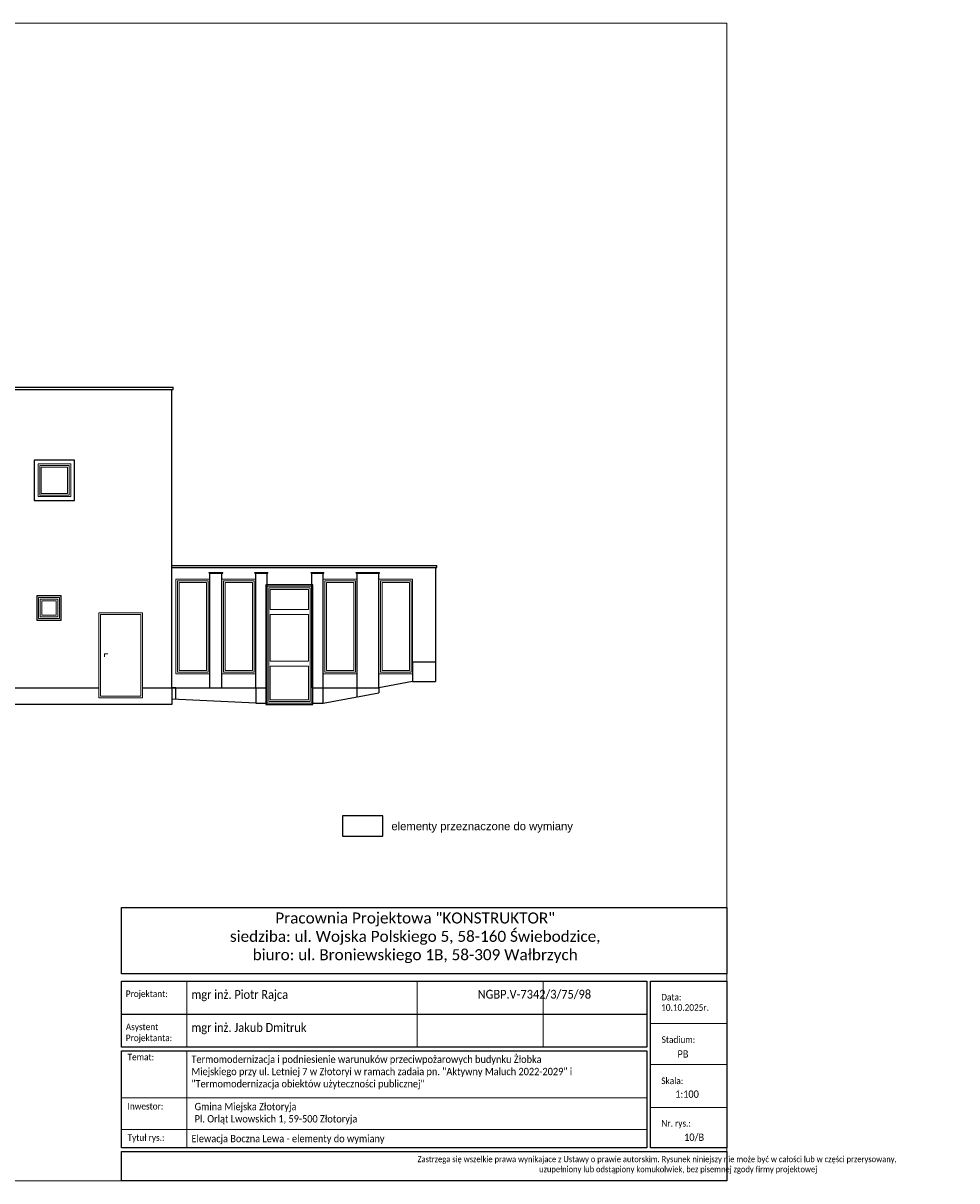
# Model space of a CAD drawing. Header units: millimetres. Extents: x 2341 to 31069, y -7915 to 10644.
# Tile 13 of 105: x 11626 to 13942, y -7915 to -5045. Entities that reach past the tile are written whole.
import ezdxf

# ---------------------------------------------------------------- set-up
doc = ezdxf.new("R2010")
doc.units = ezdxf.units.MM
for name, color, linetype, lineweight in [('A_Kontur', 215, 'Continuous', 15), ('A_Kontur_cienka', 250, 'Continuous', 0), ('A_Kontur_Stolarka', 30, 'Continuous', 5), ('opisy', 5, 'Continuous', 5), ('ściany nośne', 1, 'Continuous', 25)]:
    doc.layers.add(name, color=color, linetype=linetype, lineweight=lineweight)
doc.styles.add('ROMANS', font='romans.shx', dxfattribs={"height": 1})
doc.styles.get("Standard").update_dxf_attribs({"font": 'ARIAL.TTF'})
doc.styles.add('TABELKA', font='romans.shx', dxfattribs={"width": 0.9})

msp = doc.modelspace()

# ---------------------------------------------------------------- linework, layer by layer
at = {"color": 7}
for p, q in [((10711.1, -5947.5), (11998.1, -5947.5)), ((10711.1, -5952.5), (11998.1, -5952.5)), ((11995.1, -6692.5), (11995.1, -5952.5)), ((11995.1, -6692.5), (11995.1, -5960.5)), ((11998.1, -5952.5), (11998.1, -5947.5)), ((11995.1, -6389.5), (12171.1, -6389.5)), ((11995.1, -6394.5), (12171.1, -6394.5)), ((12171.1, -6389.5), (12652.1, -6389.5)), ((12171.1, -6394.5), (12652.1, -6394.5)), ((12649.1, -6394.5), (12649.1, -6676.5)), ((12652.1, -6394.5), (12652.1, -6389.5)), ((12087.1, -6406.5), (12121.1, -6406.5)), ((12087.1, -6408.5), (12087.1, -6406.5)), ((12087.1, -6408.5), (12121.1, -6408.5)), ((12089.1, -6692.5), (12089.1, -6408.5)), ((12119.1, -6692.5), (12119.1, -6408.5)), ((12121.1, -6408.5), (12121.1, -6406.5)), ((12201.1, -6406.5), (12233.1, -6406.5)), ((12201.1, -6408.5), (12201.1, -6406.5)), ((12201.1, -6408.5), (12233.1, -6408.5)), ((12203.1, -6692.5), (12203.1, -6408.5)), ((12231.1, -6692.5), (12231.1, -6408.5)), ((12233.1, -6408.5), (12233.1, -6406.5)), ((12340.1, -6406.5), (12372.1, -6406.5)), ((12340.1, -6408.5), (12340.1, -6406.5)), ((12340.1, -6408.5), (12372.1, -6408.5)), ((12342.1, -6692.5), (12342.1, -6408.5)), ((12370.1, -6730.5), (12370.1, -6408.5)), ((12372.1, -6408.5), (12372.1, -6406.5)), ((12452.1, -6406.5), (12510.1, -6406.5)), ((12452.1, -6408.5), (12452.1, -6406.5)), ((12452.1, -6408.5), (12510.1, -6408.5)), ((12454.1, -6714.7), (12454.1, -6408.5)), ((12508.1, -6692.5), (12508.1, -6408.5)), ((12510.1, -6408.5), (12510.1, -6406.5)), ((12649.1, -6628.5), (12592.1, -6628.5)), ((12592.1, -6628.5), (12592.1, -6676.5)), ((12649.1, -6628.5), (12649.1, -6676.5)), ((12592.1, -6657.5), (12592.1, -6676.5)), ((12592.1, -6676.5), (12508.1, -6692.5)), ((12592.1, -6676.5), (12649.1, -6676.5)), ((11544.1, -6692.5), (11814.1, -6692.5)), ((11922.1, -6692.5), (11995.1, -6692.5)), ((11995.1, -6692.5), (11995.1, -6733.5)), ((11995.1, -6692.5), (11995.1, -6720.5)), ((12005.1, -6692.5), (11995.1, -6692.5)), ((11995.1, -6692.5), (12231.1, -6692.5)), ((12005.1, -6721), (12005.1, -6692.5)), ((12203.1, -6692.5), (12203.1, -6730.5)), ((12342.1, -6692.5), (12508.1, -6692.5)), ((12370.1, -6730.5), (12508.1, -6704.5)), ((12508.1, -6692.5), (12508.1, -6704.5)), ((11995.1, -6733.5), (11544.1, -6733.5)), ((12203.1, -6730.5), (11995.1, -6720.5)), ((12203.1, -6730.5), (12231.1, -6730.5)), ((12342.1, -6730.5), (12370.1, -6730.5))]:
    msp.add_line(p, q, dxfattribs=at)
at = {"color": 0, "lineweight": 15, "ltscale": 10}
for p, q in [((12032.4, -7583.3), (12032.4, -7419.5)), ((12603.2, -7583.3), (12603.2, -7419.5)), ((12916.2, -7583.3), (12916.2, -7419.5)), ((13371.5, -7524.6), (13182.2, -7524.6)), ((12032.4, -7832.8), (12032.4, -7592.4)), ((13371.5, -7626.2), (13182.2, -7626.2)), ((13173.1, -7709.1), (11870, -7709.1)), ((13182.2, -7733), (13371.5, -7733)), ((13173.1, -7787.3), (11870, -7787.3))]:
    msp.add_line(p, q, dxfattribs=at)
at = {"color": 0, "ltscale": 10}
msp.add_line((11870, -7501.4), (13173.1, -7501.4), dxfattribs=at)
for points in [[(11870, -7236.8), (13371.5, -7236.8), (13371.5, -7401.3), (11870, -7401.3)], [(11870, -7419.5), (13173.1, -7419.5), (13173.1, -7583.3), (11870, -7583.3)], [(13182.2, -7419.5), (13371.5, -7419.5), (13371.5, -7832.8), (13182.2, -7832.8)], [(11870, -7592.4), (13173.1, -7592.4), (13173.1, -7832.8), (11870, -7832.8)], [(11870, -7841.9), (13371.5, -7841.9), (13371.5, -7914.7), (11870, -7914.7)]]:
    msp.add_lwpolyline(points, close=True, dxfattribs=at)
at = {"layer": 'A_Kontur', "color": 7}
for points in [[(11744.1, -6137.5), (11663.1, -6137.5), (11663.1, -6218.5), (11744.1, -6218.5)], [(12089.1, -6423.5), (12005.1, -6423.5), (12005.1, -6657.5), (12089.1, -6657.5)], [(12203.1, -6423.5), (12119.1, -6423.5), (12119.1, -6657.5), (12203.1, -6657.5)], [(12454.1, -6423.5), (12370.1, -6423.5), (12370.1, -6657.5), (12454.1, -6657.5)], [(12592.1, -6423.5), (12508.1, -6423.5), (12508.1, -6657.5), (12592.1, -6657.5)], [(12342.1, -6440.5), (12231.1, -6440.5), (12231.1, -6730.5), (12342.1, -6730.5)], [(11664.1, -6468.5), (11716.1, -6468.5), (11716.1, -6520.5), (11664.1, -6520.5)], [(11814.1, -6506.5), (11922.1, -6506.5), (11922.1, -6717.5), (11814.1, -6717.5)]]:
    msp.add_lwpolyline(points, close=True, dxfattribs=at)
at = {"layer": 'A_Kontur_cienka', "color": 0, "ltscale": 30}
msp.add_lwpolyline([(9271.5, -5044.7), (13371.5, -5044.7), (13371.5, -7914.7), (9271.5, -7914.7), (9271.5, -5044.7)], dxfattribs=at)
at = {"layer": 'A_Kontur_Stolarka', "color": 7}
for p, q in [((11828, -6616), (11828, -6607.9)), ((11828, -6607.9), (11836.1, -6607.9))]:
    msp.add_line(p, q, dxfattribs=at)
for points in [[(11740.1, -6141.5), (11667.1, -6141.5), (11667.1, -6214.5), (11740.1, -6214.5)], [(11736.1, -6145.5), (11671.1, -6145.5), (11671.1, -6210.5), (11736.1, -6210.5)], [(12085.1, -6427.5), (12009.1, -6427.5), (12009.1, -6653.5), (12085.1, -6653.5)], [(12199.1, -6427.5), (12123.1, -6427.5), (12123.1, -6653.5), (12199.1, -6653.5)], [(12450.1, -6427.5), (12374.1, -6427.5), (12374.1, -6653.5), (12450.1, -6653.5)], [(12588.1, -6427.5), (12512.1, -6427.5), (12512.1, -6653.5), (12588.1, -6653.5)], [(12081.1, -6431.5), (12013.1, -6431.5), (12013.1, -6649.5), (12081.1, -6649.5)], [(12195.1, -6431.5), (12127.1, -6431.5), (12127.1, -6649.5), (12195.1, -6649.5)], [(12338.1, -6444.5), (12235.1, -6444.5), (12235.1, -6726.5), (12338.1, -6726.5)], [(12334.1, -6448.5), (12239.1, -6448.5), (12239.1, -6498.5), (12334.1, -6498.5)], [(12446.1, -6431.5), (12378.1, -6431.5), (12378.1, -6649.5), (12446.1, -6649.5)], [(12584.1, -6431.5), (12516.1, -6431.5), (12516.1, -6649.5), (12584.1, -6649.5)], [(11668.1, -6472.5), (11712.1, -6472.5), (11712.1, -6516.5), (11668.1, -6516.5)], [(11672.1, -6476.5), (11708.1, -6476.5), (11708.1, -6512.5), (11672.1, -6512.5)], [(11818.1, -6510.5), (11918.1, -6510.5), (11918.1, -6713.5), (11818.1, -6713.5)], [(12334.1, -6510.5), (12239.1, -6510.5), (12239.1, -6626.5), (12334.1, -6626.5)], [(12334.1, -6638.5), (12239.1, -6638.5), (12239.1, -6722.5), (12334.1, -6722.5)]]:
    msp.add_lwpolyline(points, close=True, dxfattribs=at)
at = {"layer": 'ściany nośne'}
for p, q in [((12418.1, -7010.2), (12418.1, -7060.2)), ((12518.1, -7010.2), (12418.1, -7010.2)), ((12518.1, -7060.2), (12518.1, -7010.2)), ((12418.1, -7060.2), (12518.1, -7060.2))]:
    msp.add_line(p, q, dxfattribs=at)
for points in [[(11653.6, -6128), (11653.6, -6228), (11753.6, -6228), (11753.6, -6128), (11653.6, -6128)], [(12228.3, -6437.5), (12228.3, -6734), (12344.9, -6734), (12344.9, -6437.5), (12228.3, -6437.5)], [(11660.1, -6464.5), (11660.1, -6524.5), (11720.1, -6524.5), (11720.1, -6464.5), (11660.1, -6464.5)]]:
    msp.add_lwpolyline(points, dxfattribs=at)

# ---------------------------------------------------------------- texts
at = {"color": 0, "ltscale": 10, "insert": (11896.6, -7249.4), "char_height": 27.3, "width": 1403.675, "attachment_point": 1}
msp.add_mtext('\\pqc;\\fCalibri|b0|i0|c0|p0;Pracownia Projektowa "KONSTRUKTOR"\\Psiedziba: ul. Wojska Polskiego 5, 58-160 Świebodzice,\\Pbiuro: ul. Broniewskiego 1B, 58-309 Wałbrzych', dxfattribs=at)
at = {"color": 0, "ltscale": 10, "attachment_point": 1, "style": 'TABELKA'}
for s, insert, char_height, width in [('\\fCalibri|b0|i0|c0|p0;\\W0.9;Projektant:', (11880.7, -7442.8), 16.38, 198.38), ('\\fCalibri|b0|i0|c0|p0;\\W0.9;Data:', (13208.7, -7451.1), 16.38, 198.396), ('{\\fCalibri|b0|i0|c238|p34;10.10.2025\\fCalibri|b0|i0|c0|p34;r.}', (13208.4, -7476.8), 16.38, 198.38), ('{\\fCalibri|b0|i0|c0|p0;Asystent\\PProjektanta:}', (11880.7, -7524.7), 16.38, 198.38), ('\\fCalibri|b0|i0|c0|p0;\\W0.9;Stadium:', (13209.6, -7556.4), 16.38, 198.396), ('\\fCalibri|b0|i0|c0|p0;\\W0.9;Temat:', (11885, -7599.6), 16.38, 198.396), ('\\A1;\\pxt20.75813,41.51508;{\\fCalibri|b0|i0|c238|p34;Termomodernizacja i podniesienie warunuków przeciwpożarowych budynku Żłobka \\PMiejskiego przy ul. Letniej 7 w Złotoryi w ramach zadaia pn. "Aktywny Maluch 2022-2029" i\\P"Termomodernizacja obiektów użyteczności publicznej"\\P\\pt0;\\P\\P\\pt20.75813,41.51508; }', (12043.4, -7604.2), 18.2, 1242.764), ('{\\fCalibri|b0|i0|c238|p0;PB}', (13248.9, -7591), 18.2, 42.786), ('\\fCalibri|b0|i0|c0|p0;\\W0.9;Skala:', (13208.8, -7658.5), 16.38, 198.396), ('{\\fCalibri|b0|i0|c0|p0;1:100}', (13243.3, -7690.6), 18.2, 198.38), ('\\fCalibri|b0|i0|c0|p0;\\W0.9;Inwestor:', (11885, -7721.5), 16.38, 198.396), ('\\fCalibri|b0|i0|c0|p0;\\W0.9;Nr. rys.:', (13209, -7763.9), 16.38, 198.396), ('\\fCalibri|b0|i0|c0|p0;\\W0.9;Tytuł rys.:', (11885, -7799.2), 16.38, 198.396), ('{\\fCalibri|b0|i0|c0|p0;10/B}', (13265.3, -7797.4), 18.2, 198.38)]:
    msp.add_mtext(s, dxfattribs=dict(at, insert=insert, char_height=char_height, width=width))
at = {"color": 0, "ltscale": 10, "attachment_point": 1}
for s, insert, char_height, style in [('\\fCalibri|b0|i0|c0|p0;\\W0.9;mgr inż. Piotr Rajca', (12043.5, -7441.7), 21.84, 'TABELKA'), ('\\pxqc;{\\fCalibri|b0|i0|c0|p0;NGBP.V-7342/3/75/98}', (12753.3, -7441.2), 21.84, 'TABELKA'), ('{\\fCalibri|b0|i0|c0|p0;mgr inż. Jakub Dmitruk}', (12043.5, -7523.6), 21.84, 'TABELKA'), ('\\A1;\\P{\\fCalibri|b0|i0|c238|p34;Gmina Miejska Złotoryja \\PPl. Orląt Lwowskich 1, 59-500 Złotoryja}', (12051.4, -7691.1), 18.2, 'TABELKA'), ('{\\fCalibri|b0|i0|c0|p0;Elewacja Boczna Lewa - elementy do wymiany}', (12043.5, -7800.8), 18.2, 'TABELKA'), ('\\pqc;\\fCalibri|b0|i0|c0|p0;\\W0.9;Zastrzega się wszelkie prawa wynikajace z Ustawy o prawie autorskim. Rysunek niniejszy nie może być w całości lub w części przerysowany,\\P                      uzupełniony lub odstąpiony komukolwiek, bez pisemnej zgody firmy projektowej ', (12604.3, -7853.4), 15, 'ROMANS')]:
    msp.add_mtext(s, dxfattribs=dict(at, insert=insert, char_height=char_height, style=style))
at = {"layer": 'opisy', "color": 1, "insert": (12539.3, -7025.4), "char_height": 20, "width": 574.702, "attachment_point": 1}
msp.add_mtext('elementy przeznaczone do wymiany', dxfattribs=at)

doc.saveas('drawing.dxf')
